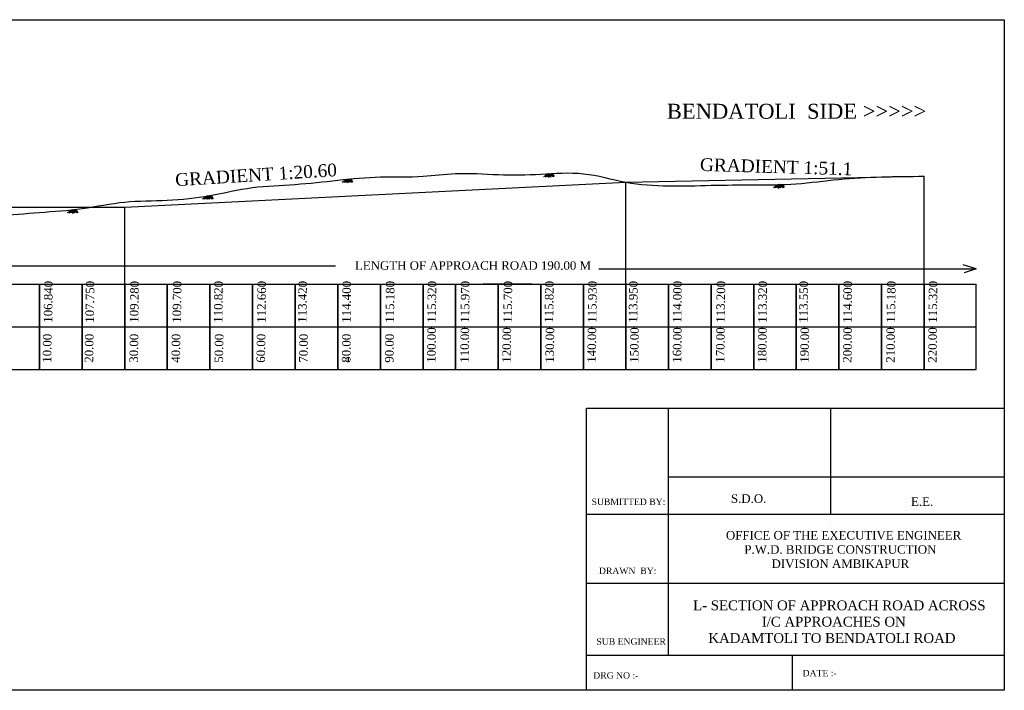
# Model space of a CAD drawing. Header units: inches. Extents: x 407 to 2290, y -655 to -56.
# Tile 2 of 2: x 685 to 916, y -213 to -56. Entities that reach past the tile are written whole.
import ezdxf

# ---------------------------------------------------------------- set-up
doc = ezdxf.new("R2010")
doc.units = ezdxf.units.IN
doc.header["$MEASUREMENT"] = 0

msp = doc.modelspace()

# ---------------------------------------------------------------- linework, layer by layer
at = {"color": 0, "ltscale": 0.5}
for p, q in [((809.23, -91.74), (808.01, -92.49)), ((809.59, -91.74), (808.39, -92.52)), ((809.92, -91.75), (808.79, -92.49)), ((809.13, -92.54), (810.11, -91.75)), ((809.23, -91.74), (809.62, -92.52)), ((809.59, -91.74), (809.85, -92.37)), ((809.92, -91.75), (810.18, -92.48)), ((810.11, -91.75), (810.49, -92.43)), ((761.97, -93.03), (760.75, -93.78)), ((762.33, -93.03), (761.13, -93.81)), ((762.66, -93.04), (761.53, -93.78)), ((761.87, -93.83), (762.85, -93.04)), ((761.97, -93.03), (762.36, -93.81)), ((762.33, -93.03), (762.59, -93.66)), ((762.66, -93.04), (762.92, -93.77)), ((762.85, -93.04), (763.23, -93.72)), ((863.21, -94.29), (861.98, -95.04)), ((863.57, -94.3), (862.37, -95.08)), ((863.89, -94.31), (862.76, -95.05)), ((863.1, -95.09), (864.08, -94.31)), ((863.21, -94.29), (863.6, -95.08)), ((863.57, -94.3), (863.83, -94.92)), ((863.89, -94.31), (864.16, -95.03)), ((864.08, -94.31), (864.46, -94.99)), ((729.24, -96.93), (728.02, -97.68)), ((729.61, -96.94), (728.41, -97.72)), ((729.93, -96.94), (728.8, -97.68)), ((729.14, -97.73), (730.12, -96.94)), ((729.24, -96.93), (729.64, -97.71)), ((729.61, -96.94), (729.87, -97.56)), ((729.93, -96.94), (730.2, -97.67)), ((730.12, -96.94), (730.5, -97.62)), ((697.5, -100.19), (696.28, -100.93)), ((697.87, -100.19), (696.67, -100.97)), ((698.19, -100.2), (697.06, -100.94)), ((697.4, -100.99), (698.38, -100.2)), ((697.5, -100.19), (697.9, -100.97)), ((697.87, -100.19), (698.13, -100.82)), ((698.19, -100.2), (698.46, -100.92)), ((698.38, -100.2), (698.76, -100.88)), ((909.5, -114.02), (906.51, -113.09)), ((759.24, -113.44), (679.86, -113.44)), ((909.5, -114.02), (906.71, -114.99)), ((678.36, -117.66), (687.36, -117.66)), ((687.36, -117.66), (697.36, -117.66)), ((689.74, -117.66), (689.74, -137.66)), ((689.74, -137.66), (689.74, -117.66)), ((697.36, -117.66), (707.36, -117.66)), ((699.74, -117.66), (699.74, -137.66)), ((699.74, -137.66), (699.74, -117.66)), ((707.36, -117.66), (717.36, -117.66)), ((709.74, -117.66), (709.74, -137.66)), ((709.74, -137.66), (709.74, -117.66)), ((717.36, -117.66), (727.36, -117.66)), ((719.74, -117.66), (719.74, -137.66)), ((719.74, -137.66), (719.74, -117.66)), ((727.36, -117.66), (737.36, -117.66)), ((729.74, -117.66), (729.74, -137.66)), ((729.74, -137.66), (729.74, -117.66)), ((737.36, -117.66), (747.36, -117.66)), ((739.74, -117.66), (739.74, -137.66)), ((739.74, -137.66), (739.74, -117.66)), ((747.36, -117.66), (757.36, -117.66)), ((749.74, -117.66), (749.74, -137.66)), ((749.74, -137.66), (749.74, -117.66)), ((757.36, -117.66), (767.36, -117.66)), ((759.74, -117.66), (759.74, -137.66)), ((759.74, -117.66), (759.74, -137.66)), ((759.74, -137.66), (759.74, -117.66)), ((767.36, -117.66), (777.36, -117.66)), ((769.74, -117.66), (769.74, -137.66)), ((769.74, -137.66), (769.74, -117.66)), ((777.36, -117.66), (787.36, -117.66)), ((779.74, -117.66), (779.74, -137.66)), ((779.74, -137.66), (779.74, -117.66)), ((787.36, -117.66), (797.36, -117.66)), ((787.36, -117.66), (787.36, -137.66)), ((787.36, -137.66), (787.36, -117.66)), ((805.25, -117.66), (793.84, -117.66)), ((797.36, -117.66), (805.25, -117.66)), ((797.36, -117.66), (797.36, -137.66)), ((797.36, -137.66), (797.36, -117.66)), ((807.36, -117.66), (807.36, -137.66)), ((807.36, -137.66), (807.36, -117.66)), ((817.36, -117.66), (817.36, -137.66)), ((817.36, -137.66), (817.36, -117.66)), ((827.36, -117.66), (827.36, -137.66)), ((827.36, -137.66), (827.36, -117.66)), ((837.36, -117.66), (837.36, -137.66)), ((837.36, -117.66), (837.36, -137.66)), ((837.36, -137.66), (837.36, -117.66)), ((847.36, -117.66), (847.36, -137.66)), ((847.36, -137.66), (847.36, -117.66)), ((857.36, -117.66), (857.36, -137.66)), ((857.36, -137.66), (857.36, -117.66)), ((867.32, -117.66), (867.32, -137.66)), ((867.32, -137.66), (867.32, -117.66)), ((877.32, -117.66), (877.32, -137.66)), ((877.32, -117.66), (877.32, -137.66)), ((877.32, -137.66), (877.32, -117.66)), ((887.32, -117.66), (887.32, -137.66)), ((887.32, -137.66), (887.32, -117.66)), ((897.32, -117.66), (897.32, -137.66)), ((897.32, -137.66), (897.32, -117.66)), ((669.24, -127.66), (694.24, -127.66)), ((694.24, -127.66), (694.24, -127.66)), ((694.24, -127.66), (764.24, -127.66)), ((704.24, -127.66), (704.24, -127.66)), ((714.24, -127.66), (714.24, -127.66)), ((724.24, -127.66), (724.24, -127.66)), ((734.24, -127.66), (734.24, -127.66)), ((744.24, -127.66), (744.24, -127.66)), ((754.24, -127.66), (754.24, -127.66)), ((764.24, -127.66), (764.24, -127.66)), ((764.24, -127.66), (764.24, -127.66)), ((764.24, -127.66), (805.25, -127.66)), ((771.86, -127.66), (841.86, -127.66)), ((774.24, -127.66), (774.24, -127.66)), ((784.24, -127.66), (784.24, -127.66)), ((791.86, -127.66), (791.86, -127.66)), ((794.24, -127.66), (794.24, -127.66)), ((801.86, -127.66), (801.86, -127.66)), ((804.24, -127.66), (804.24, -127.66)), ((804.24, -127.66), (804.24, -127.66)), ((811.82, -127.66), (881.82, -127.66)), ((811.86, -127.66), (811.86, -127.66)), ((821.86, -127.66), (821.86, -127.66)), ((831.86, -127.66), (831.86, -127.66)), ((841.86, -127.66), (841.86, -127.66)), ((841.86, -127.66), (841.86, -127.66)), ((841.86, -127.66), (882.86, -127.66)), ((851.74, -127.66), (909.5, -127.66)), ((851.86, -127.66), (851.86, -127.66)), ((861.86, -127.66), (861.86, -127.66)), ((871.82, -127.66), (871.82, -127.66)), ((881.82, -127.66), (881.82, -127.66)), ((881.82, -127.66), (881.82, -127.66)), ((881.82, -127.66), (909.5, -127.66)), ((891.82, -127.66), (891.82, -127.66)), ((901.82, -127.66), (901.82, -127.66)), ((762.27, -135.66), (762.27, -134.95)), ((678.36, -137.66), (687.36, -137.66)), ((687.36, -137.66), (697.36, -137.66)), ((697.36, -137.66), (707.36, -137.66)), ((707.36, -137.66), (717.36, -137.66)), ((717.36, -137.66), (727.36, -137.66)), ((727.36, -137.66), (737.36, -137.66)), ((737.36, -137.66), (747.36, -137.66)), ((747.36, -137.66), (757.36, -137.66)), ((757.36, -137.66), (767.36, -137.66)), ((767.36, -137.66), (777.36, -137.66)), ((777.36, -137.66), (787.36, -137.66)), ((787.36, -137.66), (797.36, -137.66)), ((797.36, -137.66), (805.25, -137.66)), ((802.86, -137.66), (805.25, -137.66)), ((837.28, -146.72), (837.28, -204.67)), ((875.38, -146.72), (875.38, -171.61)), ((837.28, -162.83), (916.14, -162.83)), ((818.07, -171.61), (916.14, -171.61)), ((875.38, -174.23), (875.38, -174.23)), ((818.07, -187.78), (916.14, -187.78)), ((818.07, -212.91), (818.07, -204.67)), ((818.07, -204.67), (916.14, -204.67)), ((866.33, -204.67), (866.33, -212.91))]:
    msp.add_line(p, q, dxfattribs=at)
for p, q in [((827.36, -93.71), (897.32, -92.34)), ((897.32, -117.66), (897.32, -92.34)), ((709.74, -99.55), (827.36, -93.71)), ((679.86, -99.55), (709.74, -99.55)), ((820.96, -114.02), (909.5, -114.02)), ((805.25, -117.66), (820.47, -117.66)), ((820.47, -117.66), (909.5, -117.66)), ((909.5, -137.66), (909.5, -117.66)), ((805.25, -127.66), (820.47, -127.66)), ((805.25, -137.66), (820.47, -137.66)), ((820.47, -137.66), (909.5, -137.66))]:
    msp.add_line(p, q)
at = {"color": 3}
for p, q in [((827.36, -117.66), (827.36, -93.71)), ((709.74, -117.66), (709.74, -99.55))]:
    msp.add_line(p, q, dxfattribs=at)
msp.add_lwpolyline([(916.14, -212.91), (407.14, -212.91), (407.14, -55.61), (916.14, -55.61)], close=True)
at = {"color": 0, "ltscale": 0.5}
msp.add_lwpolyline([(818.07, -146.72), (916.14, -146.72), (916.14, -212.91), (818.07, -212.91)], close=True, dxfattribs=at)
at = {"color": 16}
msp.add_spline([(679.86, -101.68), (689.74, -100.82), (699.74, -99.91), (709.74, -98.38), (719.74, -97.96), (729.74, -96.84), (739.74, -95), (749.74, -94.24), (759.74, -93.26), (769.74, -92.48), (779.74, -92.34), (787.36, -91.69), (797.36, -91.96), (807.36, -91.84), (817.36, -91.73), (827.36, -93.71), (847.36, -94.46), (857.36, -94.34), (867.32, -94.11), (877.32, -93.06), (887.32, -92.48), (897.32, -92.34)], degree=3, dxfattribs=at)

# ---------------------------------------------------------------- texts
at = {"color": 0, "ltscale": 0.5, "insert": (836.96, -75.34), "char_height": 3.5, "width": 96.0049, "attachment_point": 1}
msp.add_mtext('{\\fTimes New Roman|b0|i0|c186|p18;BENDATOLI  SIDE >>>>>}', dxfattribs=at)
at = {"color": 0, "ltscale": 0.5, "char_height": 3, "attachment_point": 1}
for s, insert, rotation in [('{\\fTimes New Roman|b0|i0|c186|p18;GRADIENT 1:20.60}', (721.5, -91.69), 3.5895), ('{\\fTimes New Roman|b0|i0|c186|p18;GRADIENT 1:51.1}', (844.78, -88.07), 358.3123)]:
    msp.add_mtext(s, dxfattribs=dict(at, insert=insert, rotation=rotation))
at = {"color": 0, "ltscale": 0.5}
for s, insert, char_height, attachment_point in [('{\\fTimes New Roman|b0|i0|c186|p18;LENGTH OF APPROACH ROAD 190.00 M}', (763.77, -112.27), 2, 1), ('{\\fTimes New Roman|b0|i0|c186|p18;SUBMITTED BY:}', (819.3, -167.95), 1.5, 1), ('{\\fTimes New Roman|b0|i0|c186|p18;      \\H1.333x;  S.D.O.}', (847.09, -166.94), 1.5, 1), ('{\\fTimes New Roman|b0|i0|c186|p18;   \\H1.333x;     E.E.}', (888.78, -167.66), 1.5, 1), ('{\\fTimes New Roman|b0|i0|c186|p18;  OFFICE OF THE EXECUTIVE ENGINEER\\PP.W.D. BRIDGE CONSTRUCTION \\PDIVISION AMBIKAPUR}', (877.67, -175.54), 2, 2), ('{\\fTimes New Roman|b0|i0|c186|p18;    DRAWN  BY:}', (818.76, -184.13), 1.5, 1), ('{\\fTimes New Roman|b0|i0|c186|p18;    L- SECTION OF APPROACH ROAD ACROSS \\P I/C APPROACHES ON \\PKADAMTOLI TO BENDATOLI ROAD}', (875.69, -191.83), 2.3, 2), ('{\\fTimes New Roman|b0|i0|c186|p18;  SUB ENGINEER}', (819.3, -200.72), 1.5, 1), ('{\\fTimes New Roman|b0|i0|c186|p18;  DRG NO :-}', (818.56, -208.67), 1.5, 1), ('{\\fTimes New Roman|b0|i0|c186|p18;    DATE :-}', (866.55, -208.13), 1.5, 1)]:
    msp.add_mtext(s, dxfattribs=dict(at, insert=insert, char_height=char_height, attachment_point=attachment_point))
at = {"color": 0, "ltscale": 0.5, "char_height": 2, "attachment_point": 1, "rotation": 89.1795}
for s, insert, width in [('{\\fTimes New Roman|b0|i0|c186|p18;106.840}', (690.72, -126.68), 0.9066), ('{\\fTimes New Roman|b0|i0|c186|p18;107.750}', (700.5, -126.68), 0.9066), ('{\\fTimes New Roman|b0|i0|c186|p18;109.280}', (710.93, -126.68), 0.9066), ('{\\fTimes New Roman|b0|i0|c186|p18;109.700}', (720.95, -126.68), 0.9066), ('{\\fTimes New Roman|b0|i0|c186|p18;110.820}', (730.64, -126.68), 0.9066), ('{\\fTimes New Roman|b0|i0|c186|p18;112.660}', (740.78, -126.68), 0.9066), ('{\\fTimes New Roman|b0|i0|c186|p18;113.420}', (750.37, -126.68), 1.8302), ('{\\fTimes New Roman|b0|i0|c186|p18;114.400}', (760.72, -126.68), 0.9066), ('{\\fTimes New Roman|b0|i0|c186|p18;115.180}', (770.92, -126.68), 0.9066), ('{\\fTimes New Roman|b0|i0|c186|p18;115.320}', (780.73, -126.68), 0.9066), ('{\\fTimes New Roman|b0|i0|c186|p18;115.970}', (788.54, -126.68), 0.9066), ('{\\fTimes New Roman|b0|i0|c186|p18;115.700}', (798.56, -126.68), 0.9066), ('{\\fTimes New Roman|b0|i0|c186|p18;115.820}', (808.26, -126.68), 0.9066), ('{\\fTimes New Roman|b0|i0|c186|p18;115.930}', (818.39, -126.68), 0.9066), ('{\\fTimes New Roman|b0|i0|c186|p18;113.950}', (827.98, -126.68), 1.8302), ('{\\fTimes New Roman|b0|i0|c186|p18;114.000}', (838.33, -126.68), 0.9066), ('{\\fTimes New Roman|b0|i0|c186|p18;113.200}', (848.53, -126.68), 0.9066), ('{\\fTimes New Roman|b0|i0|c186|p18;113.320}', (858.34, -126.68), 0.9066), ('{\\fTimes New Roman|b0|i0|c186|p18;113.550}', (867.95, -126.68), 1.8302), ('{\\fTimes New Roman|b0|i0|c186|p18;114.600}', (878.29, -126.68), 0.9066), ('{\\fTimes New Roman|b0|i0|c186|p18;115.180}', (888.49, -126.68), 0.9066), ('{\\fTimes New Roman|b0|i0|c186|p18;115.320}', (898.3, -126.68), 0.9066), ('{\\fTimes New Roman|b0|i0|c186|p18;100.00}', (780.66, -136.06), 0.9066), ('{\\fTimes New Roman|b0|i0|c186|p18;110.00}', (788.46, -136.06), 0.9066), ('{\\fTimes New Roman|b0|i0|c186|p18;120.00}', (798.31, -136.06), 0.9066), ('{\\fTimes New Roman|b0|i0|c186|p18;130.00}', (808.43, -136.06), 0.9066), ('{\\fTimes New Roman|b0|i0|c186|p18;140.00}', (818.28, -136.06), 0.9066), ('{\\fTimes New Roman|b0|i0|c186|p18;150.00}', (828.26, -136.06), 0.9066), ('{\\fTimes New Roman|b0|i0|c186|p18;160.00}', (838.31, -136.06), 0.9066), ('{\\fTimes New Roman|b0|i0|c186|p18;170.00}', (848.43, -136.06), 0.9066), ('{\\fTimes New Roman|b0|i0|c186|p18;180.00}', (858.28, -136.06), 0.9066), ('{\\fTimes New Roman|b0|i0|c186|p18;190.00}', (868.22, -136.06), 0.9066), ('{\\fTimes New Roman|b0|i0|c186|p18;200.00}', (878.27, -136.06), 0.9066), ('{\\fTimes New Roman|b0|i0|c186|p18;210.00}', (888.39, -136.06), 0.9066), ('{\\fTimes New Roman|b0|i0|c186|p18;220.00}', (898.24, -136.06), 0.9066), ('{\\fTimes New Roman|b0|i0|c186|p18;10.00}', (690.49, -136.06), 0.9066), ('{\\fTimes New Roman|b0|i0|c186|p18;20.00}', (700.34, -136.06), 0.9066), ('{\\fTimes New Roman|b0|i0|c186|p18;30.00}', (710.85, -136.06), 0.9066), ('{\\fTimes New Roman|b0|i0|c186|p18;40.00}', (720.7, -136.06), 0.9066), ('{\\fTimes New Roman|b0|i0|c186|p18;50.00}', (730.81, -136.06), 0.9066), ('{\\fTimes New Roman|b0|i0|c186|p18;60.00}', (740.66, -136.06), 0.9066), ('{\\fTimes New Roman|b0|i0|c186|p18;70.00}', (750.65, -136.06), 0.9066), ('{\\fTimes New Roman|b0|i0|c186|p18;80.00}', (760.7, -136.06), 0.9066), ('{\\fTimes New Roman|b0|i0|c186|p18;90.00}', (770.81, -136.06), 0.9066)]:
    msp.add_mtext(s, dxfattribs=dict(at, insert=insert, width=width))

doc.saveas('drawing.dxf')
